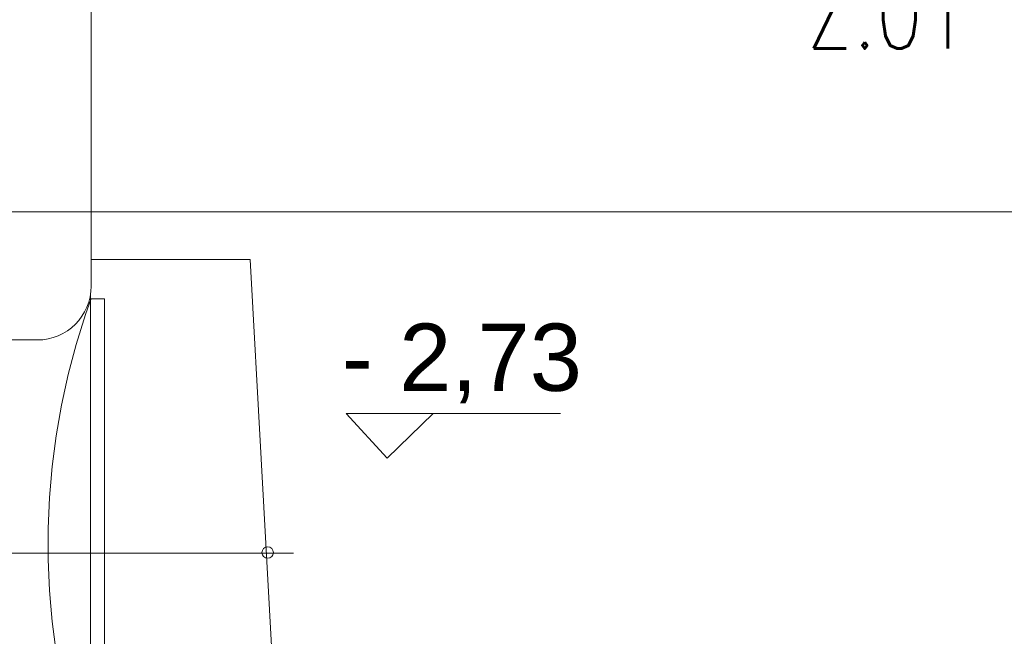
# Model space of a CAD drawing. Header units: millimetres. Extents: x -573548 to 674770, y -184010 to -47794.
# Tile 123 of 181: x 103808 to 106003, y -99428 to -98054. Entities that reach past the tile are written whole.
import ezdxf
from ezdxf.enums import TextEntityAlignment as Align

# ---------------------------------------------------------------- set-up
doc = ezdxf.new("R2010")
doc.units = ezdxf.units.MM
for name, color, linetype, lineweight in [('A.02 RZUT PIWNICY_is$0$Koty_Nr_pióra__1', 8, 'Continuous', 9), ('A.02 RZUT PIWNICY_is$0$Koty_Nr_pióra__61', 8, 'Continuous', 9), ('A.02 RZUT PIWNICY_is$0$podciagi_Nr_pióra__1', 8, 'Continuous', 9), ('A.02 RZUT PIWNICY_is$0$SCHODY_Nr_pióra__1', 8, 'Continuous', 9), ('A.02 RZUT PIWNICY_is$0$strop_Nr_pióra__1', 8, 'Continuous', 9), ('A.02 RZUT PIWNICY_is$0$Structural - Bearing_Nr_pióra__21', 8, 'Continuous', 9), ('A.02 RZUT PIWNICY_is$0$Structural - Grid', 8, 'Continuous', 9), ('A.02 RZUT PIWNICY_is$0$Structural - Grid_Nr_pióra__17', 8, 'Continuous', 9), ('BMS_URZĄDZENIA', 30, 'Continuous', 30)]:
    doc.layers.add(name, color=color, linetype=linetype, lineweight=lineweight)
doc.styles.add('A.02 RZUT PIWNICY_is$0$STYL_AUTOMATYCZNY_1', font='arial.ttf')
doc.styles.add('SIMPLEX-10', font='simplex.shx', dxfattribs={"width": 0.8, "height": 10})

# ---------------------------------------------------------------- blocks, each defined once
blk = doc.blocks.new('A.02 RZUT PIWNICY_is$0$Standardowy znacznik osi_4')
at = {"layer": 'A.02 RZUT PIWNICY_is$0$Structural - Grid_Nr_pióra__17'}
blk.add_line((1000, 0), (42868.7, 0), dxfattribs=at)
at = {"layer": 'A.02 RZUT PIWNICY_is$0$Structural - Grid_Nr_pióra__17', "style": 'A.02 RZUT PIWNICY_is$0$STYL_AUTOMATYCZNY_1'}
for tag, p in [('AC_MarkerText_1_0', (-250, -335)), ('AC_MarkerText_1_1', (44118.7, -335))]:
    blk.add_attdef(tag, text='', height=350, rotation=180, dxfattribs=at).set_placement(p, align=Align.TOP_CENTER)
blk = doc.blocks.new('A.02 RZUT PIWNICY_is')
at = {"layer": 'A.02 RZUT PIWNICY_is$0$Koty_Nr_pióra__1'}
blk.add_lwpolyline([(105583.5, -98931.7), (105106.3, -98931.7), (105197.4, -99031.2), (105299.6, -98931.7)], dxfattribs=at)
at = {"layer": 'A.02 RZUT PIWNICY_is$0$podciagi_Nr_pióra__1'}
blk.add_line((104536.3, -98662.7), (104536.3, -99754.4), dxfattribs=at)
at = {"layer": 'A.02 RZUT PIWNICY_is$0$SCHODY_Nr_pióra__1'}
for p, q in [((104537.3, -98588.1), (104892.1, -98588.1)), ((104957, -99767.8), (104892.1, -98588.1)), ((104567, -98676.1), (104536.3, -98676.1)), ((104567, -99767.8), (104567, -98676.1))]:
    blk.add_line(p, q, dxfattribs=at)
blk.add_lwpolyline([(104988.4, -99242.8), (103022.8, -99242.8), (102774.5, -98976.4), (102774.5, -98618.9), (102774.5, -98371.4)], dxfattribs=at)
blk.add_lwpolyline([(104918.1, -99241.7, 1), (104943.6, -99241.7, 1)], format="xyb", close=True, dxfattribs=at)
at = {"layer": 'A.02 RZUT PIWNICY_is$0$strop_Nr_pióra__1'}
blk.add_arc((106053.3, -99222.8), 1611.9, 160.2382, 199.7618, dxfattribs=at)
at = {"layer": 'A.02 RZUT PIWNICY_is$0$Structural - Bearing_Nr_pióra__21'}
for p, q in [((104537.3, -98647.8), (104537.3, -97127.8)), ((104417.3, -98767.8), (103513.1, -98767.8))]:
    blk.add_line(p, q, dxfattribs=at)
blk.add_arc((104417.3, -98647.8), 120, 270, 0, dxfattribs=at)
at = {"layer": 'A.02 RZUT PIWNICY_is$0$Structural - Grid', "zscale": 1000, "rotation": 180}
blk.add_blockref('A.02 RZUT PIWNICY_is$0$Standardowy znacznik osi_4', (121683.4, -98482.5), dxfattribs=at)
at = {"layer": 'A.02 RZUT PIWNICY_is$0$Koty_Nr_pióra__61', "insert": (105096, -98909.2), "char_height": 150, "attachment_point": 7, "style": 'A.02 RZUT PIWNICY_is$0$STYL_AUTOMATYCZNY_1'}
blk.add_mtext('\\A1;{\\pql;\\fArial|b0|i0|c238|p0;\\W1.000000;- 2,73}', dxfattribs=at)

msp = doc.modelspace()

# ---------------------------------------------------------------- block references
at = {"ltscale": 10}
msp.add_blockref('A.02 RZUT PIWNICY_is', (-570.227, 0), dxfattribs=at)

# ---------------------------------------------------------------- texts
at = {"layer": 'BMS_URZĄDZENIA', "lineweight": 30, "insert": (105923.264, -98043.336), "char_height": 150, "width": 609.56559, "attachment_point": 6, "style": 'SIMPLEX-10'}
msp.add_mtext('Z.01', dxfattribs=at)

doc.saveas('drawing.dxf')
